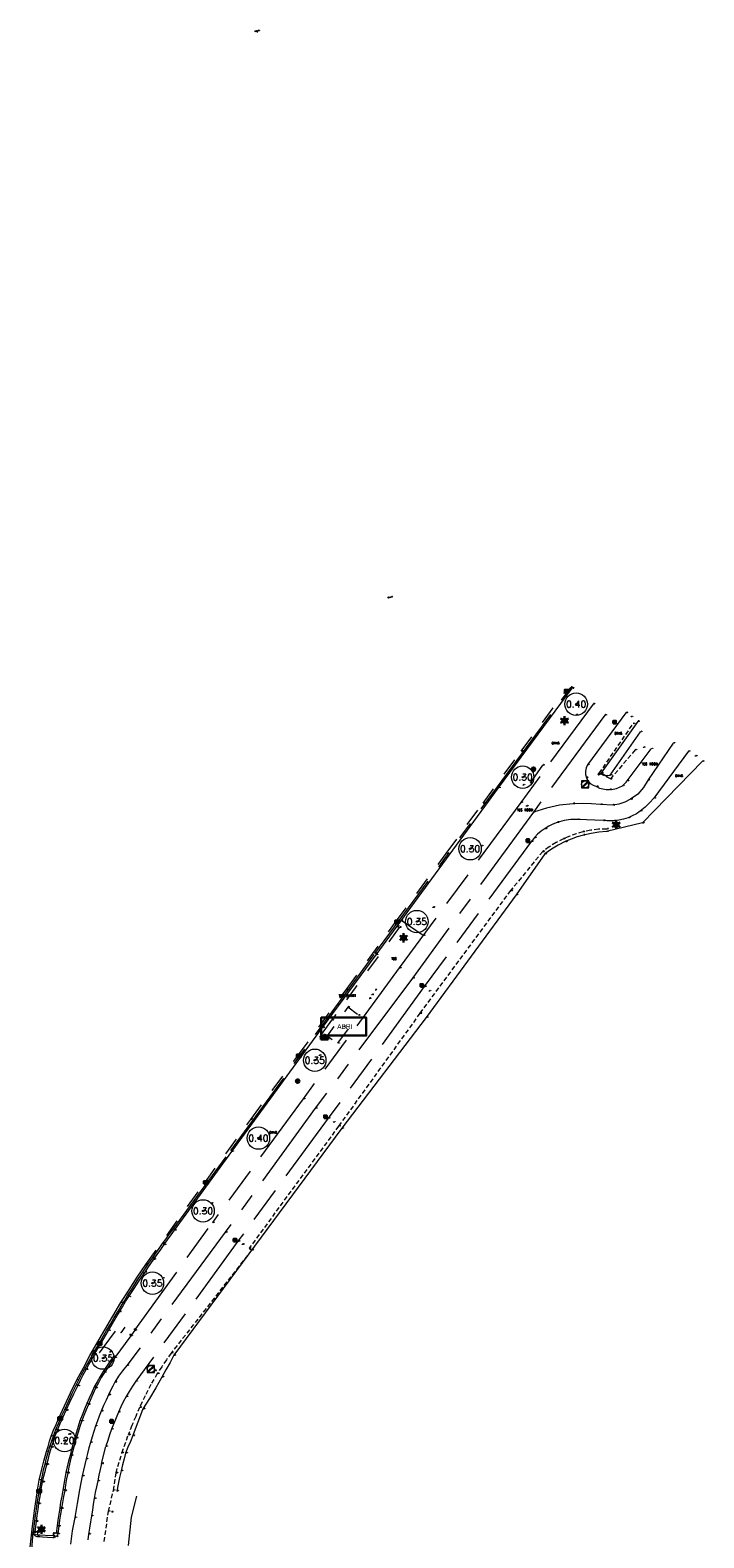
# Model space of a CAD drawing. Header units: metres. Extents: x 110598 to 111426, y 426464 to 427070.
# Tile 15 of 47: x 110624 to 110700, y 426902 to 427070. Entities that reach past the tile are written whole.
import ezdxf
from ezdxf.enums import TextEntityAlignment as Align

# ---------------------------------------------------------------- set-up
doc = ezdxf.new("R2010")
doc.units = ezdxf.units.M
doc.header["$MEASUREMENT"] = 0
for name, pattern in [('AM-AS', [16, 10, -2, 2, -2]), ('DASHED', [0.75, 0.5, -0.25]), ('VH-OPSLUITBAND_100X200', [16, 8, -2, 4, -2]), ('VH-TROTTOIRBAND_130-150', [15, 5, -2, 2, -2, 2, -2]), ('VH-TROTTOIRBAND_180-200', [20, 10, -2, 2, -2, 2, -2]), ('XX-HIDDEN', [4, 2, -2])]:
    doc.linetypes.add(name, pattern=pattern)
for name, color, linetype, lineweight in [('B-GV-GR-BOOM-S', 90, 'Continuous', 13), ('B-GV-GR-BOOM_DIAMETER-T', 96, 'Continuous', 0), ('B-GV-GR-HAAG-G', 90, 'GR-HAAG1', 13), ('B-OI-RI-GWA_KOLK-S', 30, 'Continuous', 30), ('B-OI-RI-GWA_RIOOLPUT-S', 30, 'Continuous', 30), ('B-WE-AM-AS-G', 10, 'AM-AS', 13), ('B-WE-AM-HOOGTELIJN-G', 252, 'DASHED', 13), ('B-WE-IE-MEUBILAIR_WEGMEUBILAIR-S', 4, 'Continuous', 30), ('B-WE-IE-TERREINAFSCHEIDING_KUNSTMATIG_HEKWERK-G', 22, 'IE-TERREINAFSCHEIDING-KUNSTMATIG', 13), ('B-WE-IE-TERREINAFSCHEIDING_KUNSTMATIG_MUUR-G', 95, 'IE-TERREINAFSCHEIDING-KUNSTMATIG-DICHT', 13), ('B-WE-VH-KANTOPSLUITING_ACHTERKANTBAND-G', 50, 'Continuous', 13), ('B-WE-VH-KANTOPSLUITING_OPSLUITBAND_100X200-G', 160, 'VH-OPSLUITBAND_100X200', 13), ('B-WE-VH-KANTOPSLUITING_TROTTOIRBAND_130 150-G', 210, 'VH-TROTTOIRBAND_130-150', 13), ('B-WE-VH-KANTOPSLUITING_TROTTOIRBAND_180 200-G', 200, 'VH-TROTTOIRBAND_180-200', 13), ('B-WE-VH-MATERIAALGRENS-G', 52, 'XX-HIDDEN', 13), ('DTM-Grondslag', 135, 'Continuous', 0), ('DTM-Meetpunt', 40, 'Continuous', 0), ('mp', 7, 'Continuous', 0), ('X-XX-AL-HOOGTELABEL-S', 2, 'Continuous', 0), ('X-XX-AL-TEXT-T', 2, 'Continuous', 0)]:
    doc.layers.add(name, color=color, linetype=linetype, lineweight=lineweight)
doc.styles.add('LBD', font='txt.shx')
doc.styles.add('NLCS-ISO', font='arial.ttf')
doc.styles.add('null', font='NLCS.shx')
doc.styles.get("Standard").update_dxf_attribs({"font": 'txt.shx'})
doc.linetypes.add('GR-HAAG1', pattern='A,6,["°",null,S=0.125,R=0,X=0,Y=0],-2', length=8)
doc.linetypes.add('IE-TERREINAFSCHEIDING-KUNSTMATIG', pattern='A,4,["R",null,S=0.75,R=90,X=0,Y=0],4,-2', length=10)
doc.linetypes.add('IE-TERREINAFSCHEIDING-KUNSTMATIG-DICHT', pattern='A,8,-1,["R",null,S=0.75,R=90,X=0,Y=0],-1', length=10)

# ---------------------------------------------------------------- blocks, each defined once
blk = doc.blocks.new('MP')
at = {"layer": 'mp', "color": 0, "linetype": 'ByBlock', "lineweight": -2, "elevation": -0.036, "flags": 128}
blk.add_lwpolyline([(-0.005, -0.009), (-0.01, 0), (-0.005, 0.009), (0.005, 0.009), (0.01, 0), (0.005, -0.009), (-0.005, -0.009)], close=True, dxfattribs=at)
blk = doc.blocks.new('SIE-WEG_PAAL_ALGEMEEN_TYPE_01-SO')
h = blk.add_hatch(color=0)
edge = h.paths.add_edge_path()
edge.add_arc((0, 0), 0.188, 0, 360)
at = {"color": 0, "ltscale": 0.5}
blk.add_circle((0, 0), 0.188, dxfattribs=at)
blk = doc.blocks.new('B-SRI-PUT_GWA-SO')
at = {"color": 0}
blk.add_line((-1.41, -1.41), (1.41, 1.41), dxfattribs=at)
at = {"color": 0, "lineweight": 0}
blk.add_circle((0, 0), 2, dxfattribs=at)
blk.add_3dface([(2, -2), (2, 2), (-2, 2), (-2, -2)], dxfattribs=at)
blk = doc.blocks.new('B-SRI-KOLK_STRAAT_300X300-SO')
at = {"color": 0}
for p, q in [((-0.75, 0), (0.75, 1.5)), ((0.75, 0), (-0.75, 1.5))]:
    blk.add_line(p, q, dxfattribs=at)
blk.add_3dface([(-0.75, 0), (0.75, 0), (0.75, 1.5), (-0.75, 1.5)], dxfattribs=at)
blk = doc.blocks.new('B-SIE-WEG_LICHTMAST-SO')
at = {"color": 0, "ltscale": 0.1}
for p, q in [((-1.1, 0.63), (-2.19, 1.27)), ((0, 1.27), (0, 2.53)), ((1.1, 0.63), (2.19, 1.27)), ((-1.1, -0.63), (-2.19, -1.27)), ((0, -1.27), (0, -2.53)), ((1.1, -0.63), (2.19, -1.27))]:
    blk.add_line(p, q, dxfattribs=at)
at = {"color": 0, "flags": 128}
for points in [[(-1.16, 0.5), (1.16, 0.5)], [(-1.16, -0.5), (1.16, -0.5)]]:
    blk.add_lwpolyline(points, dxfattribs=at)
at = {"color": 0, "ltscale": 0.1}
blk.add_circle((0, 0), 1.27, dxfattribs=at)
at = {"color": 0, "style": 'NLCS-ISO'}
blk.add_attdef('TYPE', text='', height=1.8, dxfattribs=at).set_placement((0, 2.53), align=Align.BOTTOM_CENTER)
blk = doc.blocks.new('B-SRI-KOLK_TROTTOIR-SO')
at = {"color": 0}
blk.add_line((-1.125, 0), (1.125, 1.5), dxfattribs=at)
blk.add_3dface([(-1.125, 0), (1.125, 0), (1.125, 1.5), (-1.125, 1.5)], dxfattribs=at)
blk = doc.blocks.new('SIE-WEG_VERKEERSBORD_ROND-SO')
at = {"color": 0}
for p, q in [((-0.92, 0.4), (0.92, 0.4)), ((-0.92, -0.4), (0.92, -0.4))]:
    blk.add_line(p, q, dxfattribs=at)
blk.add_circle((0, 0), 1, dxfattribs=at)
blk = doc.blocks.new('SGR-BOOM_01')
at = {"ltscale": 0.1}
h = blk.add_hatch(color=0, dxfattribs=at)
edge = h.paths.add_edge_path()
edge.add_arc((0, 0), 0.15, 0, 360)
at = {"color": 0}
for radius in [2.5, 0.045]:
    blk.add_circle((0, 0), radius, dxfattribs=at)
at = {"color": 0, "ltscale": 0.1}
blk.add_circle((0, 0), 0.15, dxfattribs=at)
blk = doc.blocks.new('SIE-WEG_ABRI')
at = {"color": 0}
blk.add_3dface([(-2.5, -1), (2.5, -1), (2.5, 1), (-2.5, 1)], dxfattribs=at)
at = {"color": 0, "style": 'NLCS-ISO'}
blk.add_text('ABRI', height=0.525, dxfattribs=at).set_placement((0.12, 0), align=Align.MIDDLE_CENTER)
blk = doc.blocks.new('SIE-WEG_AFVALBAK_TYPE_02')
at = {"color": 0, "linetype": 'Continuous'}
for p, q in [((0.4, -0.09), (-0.4, -0.09)), ((-0.34, -0.2), (-0.4, -0.09)), ((-0.34, -0.25), (-0.4, -0.44)), ((0.4, -0.44), (-0.4, -0.44)), ((0.34, -0.2), (-0.34, -0.2)), ((-0.34, -0.25), (-0.34, -0.2)), ((0.34, -0.25), (-0.34, -0.25)), ((-0.3, -0.3), (-0.33, -0.4)), ((0.33, -0.4), (-0.33, -0.4)), ((0.3, -0.3), (-0.3, -0.3)), ((0.3, -0.3), (0.33, -0.4)), ((0.34, -0.2), (0.4, -0.09)), ((0.34, -0.25), (0.34, -0.2)), ((0.34, -0.25), (0.4, -0.44))]:
    blk.add_line(p, q, dxfattribs=at)
at = {"color": 0}
for p, q in [((-0.4, -0.09), (-0.4, -0.44)), ((0.4, -0.09), (0.4, -0.44))]:
    blk.add_line(p, q, dxfattribs=at)
at = {"color": 0, "linetype": 'Continuous'}
blk.add_circle((0, 0), 0.0908, dxfattribs=at)

msp = doc.modelspace()

# ---------------------------------------------------------------- linework, layer by layer
at = {"layer": 'B-GV-GR-HAAG-G', "extrusion": (0.037085, 0.001233, 0.999311), "elevation": 4628.98}
msp.add_lwpolyline([(422994.57, -124675.28), (422992.26, -124674.58), (422989.11, -124674.15)], dxfattribs=at)
at = {"layer": 'B-GV-GR-HAAG-G'}
for points in [[(110692.19, 426993.09, -0.62), (110688.13, 426987.34, -0.64), (110688.68, 426987.01, -0.68), (110689.13, 426987.1, -0.67), (110692.51, 426991.93, -0.71)], [(110699.41, 426988.64, -0.68), (110692.71, 426981.76, -0.6), (110688.71, 426980.8, -0.58), (110687.84, 426980.73, -0.56), (110686.99, 426980.6, -0.54), (110686.14, 426980.41, -0.53), (110685.45, 426980.2, -0.49), (110684.78, 426979.96, -0.46), (110684.12, 426979.68, -0.43), (110683.33, 426979.28, -0.43), (110682.57, 426978.83, -0.43), (110681.85, 426978.33, -0.43), (110678.64, 426973.76, -0.53)], [(110668.62, 426960.09, -0.48), (110659.2, 426947.73, -0.38), (110640.51, 426922.43, -0.37), (110640.07, 426921.62, -0.38), (110639.62, 426920.81, -0.38), (110639.17, 426920.01, -0.39), (110638.47, 426918.82, -0.39), (110637.77, 426917.63, -0.38), (110637.05, 426916.46, -0.38), (110636.68, 426915.47, -0.39), (110636.3, 426914.48, -0.4), (110635.91, 426913.49, -0.41), (110635.65, 426912.84, -0.41), (110635.38, 426912.19, -0.4), (110635.12, 426911.54, -0.39), (110634.94, 426910.89, -0.37), (110634.77, 426910.22, -0.34), (110634.62, 426909.56, -0.32), (110634.45, 426908.81, -0.32), (110634.3, 426908.06, -0.33), (110634.15, 426907.3, -0.33)]]:
    msp.add_polyline3d(points, dxfattribs=at)
at = {"layer": 'B-WE-AM-AS-G'}
for points in [[(110688.51, 426993.78, -0.71), (110680.56, 426982.98, -0.68), (110667.11, 426964.47, -0.6), (110656.25, 426949.96, -0.53), (110646.23, 426936.15, -0.43), (110635.26, 426921.3, -0.34), (110634.78, 426920.71, -0.35), (110634.34, 426920.09, -0.35), (110633.93, 426919.44, -0.35), (110633.68, 426918.98, -0.35), (110633.44, 426918.51, -0.35), (110633.23, 426918.02, -0.35), (110632.95, 426917.43, -0.35), (110632.67, 426916.82, -0.36), (110632.41, 426916.22, -0.36), (110632.19, 426915.66, -0.36), (110631.97, 426915.11, -0.36), (110631.76, 426914.54, -0.36), (110631.57, 426913.94, -0.36), (110631.38, 426913.33, -0.35), (110631.2, 426912.72, -0.34), (110631.03, 426912.11, -0.34), (110630.87, 426911.5, -0.34), (110630.71, 426910.88, -0.33), (110630.57, 426910.25, -0.33), (110630.43, 426909.62, -0.33), (110630.29, 426908.99, -0.33), (110629.99, 426907.45, -0.32), (110629.71, 426905.9, -0.31), (110629.47, 426904.35, -0.31), (110629.18, 426902.87, -0.29), (110628.96, 426901.38, -0.27)], [(110696.14, 426990.67, -0.72), (110693.34, 426986.56, -0.77), (110692.84, 426985.72, -0.76), (110692.19, 426984.99, -0.75), (110691.4, 426984.41, -0.73), (110690.77, 426984.1, -0.73), (110690.1, 426983.87, -0.73), (110689.4, 426983.75, -0.72), (110688.04, 426983.82, -0.7), (110687.03, 426983.91, -0.69), (110686.01, 426983.94, -0.69), (110684.99, 426983.91, -0.68), (110683.49, 426983.74, -0.68), (110682.01, 426983.43, -0.68), (110680.56, 426982.98, -0.68)]]:
    msp.add_polyline3d(points, dxfattribs=at)
at = {"layer": 'B-WE-AM-HOOGTELIJN-G'}
for points in [[(110691.91, 426989.9, -0.7), (110689.14, 426986.67, -0.67), (110687.9, 426987.3, -0.62), (110691.69, 426992.84, -0.63)], [(110688.72, 426981.09, -0.58), (110687.83, 426981.06, -0.57), (110686.95, 426980.95, -0.55), (110686.08, 426980.78, -0.53), (110685.34, 426980.57, -0.51), (110684.62, 426980.31, -0.49), (110683.91, 426980, -0.47), (110683.1, 426979.59, -0.47), (110682.33, 426979.11, -0.47), (110681.6, 426978.58, -0.47), (110678.03, 426974.23, -0.52), (110667.92, 426960.55, -0.46), (110658.86, 426947.98, -0.38), (110648.88, 426934.36, -0.35), (110649.16, 426934.15, -0.37), (110640.2, 426922.67, -0.36), (110639.66, 426921.92, -0.37), (110639.14, 426921.16, -0.37), (110638.65, 426920.39, -0.38), (110637.94, 426919.17, -0.39), (110637.28, 426917.91, -0.39), (110636.68, 426916.63, -0.4), (110636.24, 426915.61, -0.39), (110635.82, 426914.59, -0.38), (110635.42, 426913.56, -0.38)], [(110632.72, 426901.66, -0.29), (110633.21, 426905.03, -0.3), (110633.77, 426907.37, -0.32), (110634.05, 426909.32, -0.34), (110634.71, 426911.57, -0.37), (110635.42, 426913.56, -0.38)]]:
    msp.add_polyline3d(points, dxfattribs=at)
at = {"layer": 'B-WE-IE-TERREINAFSCHEIDING_KUNSTMATIG_HEKWERK-G', "extrusion": (0.002602, 0.003762, 0.99999), "elevation": 1893.6}
msp.add_lwpolyline([(110681.22, 426984.1), (110679.85, 426982.12)], dxfattribs=at)
at = {"layer": 'B-WE-IE-TERREINAFSCHEIDING_KUNSTMATIG_MUUR-G', "extrusion": (0.001709, 0.00233, 0.999996), "elevation": 1183.61}
msp.add_lwpolyline([(110678.48, 426972.16), (110668.46, 426958.49)], dxfattribs=at)
at = {"layer": 'B-WE-VH-KANTOPSLUITING_ACHTERKANTBAND-G', "extrusion": (0.116752, -0.041675, 0.992286), "elevation": -4875.66, "flags": 128}
msp.add_lwpolyline([(439270.9, 39023.66), (439270.15, 39023.88), (439270.17, 39023.93)], dxfattribs=at)
at = {"layer": 'B-WE-VH-KANTOPSLUITING_ACHTERKANTBAND-G', "extrusion": (0.023132, 0.031124, 0.999248), "elevation": 15846.72, "flags": 128}
msp.add_lwpolyline([(165870.65, -408336), (165870.65, -408338.99)], dxfattribs=at)
at = {"layer": 'B-WE-VH-KANTOPSLUITING_ACHTERKANTBAND-G'}
for points in [[(110625.04, 426902.75, -0.2), (110625.19, 426903.92, -0.23), (110625.27, 426904.59, -0.23), (110625.36, 426905.25, -0.24), (110625.45, 426905.91, -0.24), (110625.58, 426906.71, -0.26), (110625.72, 426907.52, -0.27), (110625.87, 426908.32, -0.29), (110626.02, 426908.97, -0.29), (110626.18, 426909.62, -0.3), (110626.35, 426910.26, -0.3), (110626.52, 426910.91, -0.3), (110626.69, 426911.55, -0.3), (110626.87, 426912.19, -0.3), (110627.07, 426912.83, -0.3), (110627.28, 426913.45, -0.3), (110627.52, 426914.08, -0.3), (110627.82, 426914.83, -0.31), (110628.15, 426915.57, -0.32), (110628.51, 426916.3, -0.33), (110628.92, 426917.22, -0.33), (110629.35, 426918.13, -0.33), (110629.79, 426919.03, -0.34), (110630.09, 426919.64, -0.34), (110630.4, 426920.24, -0.34), (110630.71, 426920.85, -0.35), (110631.03, 426921.41, -0.34), (110631.35, 426921.97, -0.34), (110631.67, 426922.54, -0.33), (110632.18, 426923.43, -0.33), (110632.7, 426924.32, -0.33), (110633.22, 426925.2, -0.34), (110633.62, 426925.9, -0.34), (110634.03, 426926.59, -0.34), (110634.43, 426927.28, -0.35), (110634.77, 426927.84, -0.35), (110635.12, 426928.41, -0.34), (110635.47, 426928.97, -0.34), (110636.06, 426929.89, -0.34), (110636.67, 426930.8, -0.34), (110637.28, 426931.7, -0.33), (110637.6, 426932.18, -0.33), (110637.93, 426932.66, -0.33), (110638.25, 426933.14, -0.33), (110638.64, 426933.68, -0.34), (110639.03, 426934.22, -0.34), (110639.42, 426934.77, -0.34), (110639.8, 426935.3, -0.35), (110640.18, 426935.84, -0.36), (110640.56, 426936.38, -0.36), (110646.96, 426945.16, -0.42), (110657.07, 426958.96, -0.49), (110663.03, 426967.08, -0.55), (110676.68, 426985.68, -0.61), (110684.88, 426996.78, -0.6)], [(110633.76, 426922.3, -0.23), (110633.36, 426921.75, -0.24), (110632.98, 426921.19, -0.25), (110632.61, 426920.62, -0.26), (110632.27, 426920.06, -0.25), (110631.94, 426919.48, -0.24), (110631.63, 426918.9, -0.24), (110631.35, 426918.28, -0.24), (110631.07, 426917.66, -0.24), (110630.8, 426917.04, -0.24), (110630.54, 426916.41, -0.24), (110630.28, 426915.77, -0.24), (110630.03, 426915.13, -0.24), (110629.83, 426914.51, -0.25), (110629.63, 426913.88, -0.25), (110629.45, 426913.26, -0.25), (110629.26, 426912.6, -0.24), (110629.09, 426911.94, -0.23), (110628.93, 426911.28, -0.22), (110628.76, 426910.64, -0.22), (110628.61, 426910, -0.22), (110628.46, 426909.36, -0.23), (110628.34, 426908.7, -0.21), (110628.22, 426908.05, -0.2), (110628.12, 426907.39, -0.19), (110628, 426906.72, -0.19), (110627.88, 426906.06, -0.19), (110627.77, 426905.39, -0.18), (110627.67, 426904.73, -0.18), (110627.57, 426904.07, -0.17), (110627.48, 426903.41, -0.16), (110627.39, 426902.59, -0.12), (110627.06, 426902.59, -0.12), (110627.03, 426902.3, -0.1), (110625.3, 426902.4, -0.17), (110625.33, 426902.69, -0.18), (110625.04, 426902.75, -0.2)]]:
    msp.add_polyline3d(points, dxfattribs=at)
at = {"layer": 'B-WE-VH-KANTOPSLUITING_OPSLUITBAND_100X200-G', "extrusion": (0.003625, -0.002454, 0.99999), "elevation": -647.4}
msp.add_lwpolyline([(110667.55, 426968.92), (110665.09, 426970.58)], dxfattribs=at)
at = {"layer": 'B-WE-VH-KANTOPSLUITING_OPSLUITBAND_100X200-G', "extrusion": (0.001346, 0.001863, 0.999997), "elevation": 944.07}
msp.add_lwpolyline([(110636.03, 426924.21), (110644.69, 426936.2)], dxfattribs=at)
at = {"layer": 'B-WE-VH-KANTOPSLUITING_OPSLUITBAND_100X200-G', "extrusion": (0.001463, 0.0059, 0.999982), "elevation": 2680.33}
msp.add_lwpolyline([(110632.33, 426901.99), (110632.81, 426903.9)], dxfattribs=at)
at = {"layer": 'B-WE-VH-KANTOPSLUITING_OPSLUITBAND_100X200-G'}
for points in [[(110687.21, 426995.01, -0.69), (110679.16, 426984.06, -0.66), (110665.62, 426965.6, -0.59), (110654.9, 426951.01, -0.53), (110644.79, 426937.22, -0.43)], [(110690.86, 426994.04, -0.68), (110686.59, 426988.25, -0.69), (110686.44, 426987.91, -0.68), (110686.37, 426987.54, -0.68), (110686.38, 426987.17, -0.68), (110686.47, 426986.81, -0.67), (110686.65, 426986.47, -0.67), (110686.91, 426986.18, -0.68), (110687.22, 426985.96, -0.68), (110687.58, 426985.81, -0.68), (110687.93, 426985.66, -0.68), (110688.3, 426985.55, -0.69), (110688.67, 426985.49, -0.69), (110689.06, 426985.48, -0.69), (110689.44, 426985.52, -0.7), (110689.81, 426985.61, -0.71), (110690.16, 426985.74, -0.72), (110690.5, 426985.92, -0.73), (110690.64, 426986.04, -0.74), (110690.77, 426986.16, -0.74), (110690.9, 426986.3, -0.74), (110691.01, 426986.45, -0.74), (110693.69, 426990.03, -0.74)], [(110697.85, 426989.75, -0.82), (110693.98, 426984.52, -0.79), (110693.52, 426983.99, -0.78), (110693.01, 426983.51, -0.77), (110692.46, 426983.08, -0.77), (110692.04, 426982.79, -0.76), (110691.59, 426982.54, -0.75), (110691.13, 426982.32, -0.74), (110690.62, 426982.18, -0.74), (110690.1, 426982.07, -0.74), (110689.57, 426982.01, -0.73), (110689.16, 426981.99, -0.73), (110688.76, 426982, -0.73), (110688.36, 426982.03, -0.73), (110685.52, 426982.16, -0.72), (110684.75, 426982.15, -0.71), (110683.98, 426982.04, -0.7), (110683.23, 426981.83, -0.69), (110682.75, 426981.64, -0.69), (110682.29, 426981.4, -0.69), (110681.86, 426981.13, -0.69), (110681.44, 426980.84, -0.68), (110681.04, 426980.5, -0.66), (110680.68, 426980.14, -0.65), (110680.56, 426980, -0.65), (110680.45, 426979.86, -0.66), (110680.34, 426979.72, -0.66), (110668.41, 426963.53, -0.58), (110657.71, 426948.87, -0.53), (110647.64, 426935.15, -0.45), (110636.26, 426919.53, -0.36), (110635.87, 426918.98, -0.37), (110635.51, 426918.41, -0.37), (110635.17, 426917.83, -0.38), (110634.86, 426917.26, -0.38), (110634.58, 426916.69, -0.39), (110634.32, 426916.1, -0.4), (110634.05, 426915.47, -0.4), (110633.79, 426914.84, -0.4), (110633.55, 426914.2, -0.41), (110633.33, 426913.57, -0.41), (110633.12, 426912.93, -0.41), (110632.93, 426912.29, -0.41)], [(110632.45, 426910.37, -0.4), (110632.3, 426909.72, -0.39), (110632.15, 426909.07, -0.39), (110632.01, 426908.42, -0.39), (110631.87, 426907.77, -0.38), (110631.74, 426907.12, -0.37), (110631.62, 426906.47, -0.36), (110631.52, 426905.82, -0.36), (110631.42, 426905.17, -0.36), (110631.32, 426904.52, -0.36), (110631.21, 426903.85, -0.35), (110631.11, 426903.18, -0.35), (110631, 426902.51, -0.34), (110630.91, 426901.86, -0.33)]]:
    msp.add_polyline3d(points, dxfattribs=at)
at = {"layer": 'B-WE-VH-KANTOPSLUITING_TROTTOIRBAND_130 150-G', "extrusion": (0.00293, 0.004306, 0.999986), "elevation": 2162.11}
msp.add_lwpolyline([(110635.66, 426919.87), (110635.22, 426919.24)], dxfattribs=at)
at = {"layer": 'B-WE-VH-KANTOPSLUITING_TROTTOIRBAND_180 200-G'}
for points in [[(110624.84, 426902.76, -0.31), (110625, 426903.97, -0.34), (110625.08, 426904.63, -0.34), (110625.17, 426905.29, -0.35), (110625.27, 426905.96, -0.36), (110625.41, 426906.76, -0.37), (110625.55, 426907.56, -0.39), (110625.71, 426908.37, -0.4), (110625.84, 426909.02, -0.4), (110625.98, 426909.66, -0.41), (110626.14, 426910.31, -0.41), (110626.31, 426910.96, -0.42), (110626.49, 426911.61, -0.42), (110626.68, 426912.26, -0.43), (110626.89, 426912.9, -0.43), (110627.12, 426913.53, -0.42), (110627.35, 426914.16, -0.41), (110627.66, 426914.91, -0.42), (110627.99, 426915.65, -0.43), (110628.34, 426916.38, -0.44), (110628.75, 426917.29, -0.44), (110629.17, 426918.2, -0.44), (110629.61, 426919.1, -0.45), (110629.91, 426919.7, -0.45), (110630.22, 426920.3, -0.45), (110630.54, 426920.89, -0.45), (110630.87, 426921.48, -0.45), (110631.2, 426922.07, -0.45), (110631.53, 426922.66, -0.45), (110632.02, 426923.5, -0.45), (110632.5, 426924.34, -0.46), (110632.99, 426925.18, -0.46), (110633.42, 426925.91, -0.46), (110633.86, 426926.63, -0.46), (110634.29, 426927.36, -0.46), (110634.64, 426927.93, -0.46), (110634.99, 426928.5, -0.46), (110635.34, 426929.08, -0.46), (110635.87, 426929.92, -0.46), (110636.41, 426930.76, -0.46), (110636.96, 426931.59, -0.46), (110637.34, 426932.15, -0.46), (110637.72, 426932.71, -0.46), (110638.11, 426933.27, -0.46), (110638.48, 426933.81, -0.46), (110638.86, 426934.35, -0.47), (110639.24, 426934.89, -0.47), (110639.63, 426935.42, -0.47), (110640.02, 426935.96, -0.47), (110640.42, 426936.49, -0.47), (110646.83, 426945.26, -0.53), (110656.92, 426959.05, -0.6), (110662.9, 426967.21, -0.67), (110676.57, 426985.8, -0.72), (110684.72, 426996.88, -0.71)], [(110635.7, 426924.59, -0.39), (110633.92, 426922.17, -0.35), (110633.51, 426921.63, -0.36), (110633.12, 426921.08, -0.37), (110632.76, 426920.52, -0.37), (110632.41, 426919.95, -0.37), (110632.09, 426919.37, -0.37), (110631.78, 426918.78, -0.36), (110631.51, 426918.18, -0.36), (110631.24, 426917.57, -0.36), (110630.97, 426916.96, -0.35), (110630.72, 426916.35, -0.36), (110630.48, 426915.73, -0.37), (110630.24, 426915.11, -0.38), (110630.02, 426914.48, -0.37), (110629.82, 426913.85, -0.36), (110629.62, 426913.21, -0.36), (110629.43, 426912.56, -0.35), (110629.26, 426911.92, -0.34), (110629.09, 426911.27, -0.34), (110628.94, 426910.62, -0.34), (110628.8, 426909.96, -0.35), (110628.67, 426909.31, -0.36), (110628.54, 426908.66, -0.35), (110628.43, 426908.01, -0.33), (110628.33, 426907.36, -0.32), (110628.2, 426906.7, -0.32), (110628.08, 426906.03, -0.32), (110627.96, 426905.37, -0.32), (110627.86, 426904.71, -0.3), (110627.75, 426904.06, -0.29), (110627.66, 426903.4, -0.27), (110627.56, 426902.55, -0.24), (110627.53, 426902.43, -0.24), (110627.47, 426902.32, -0.24), (110627.38, 426902.23, -0.24), (110627.27, 426902.16, -0.25), (110627.14, 426902.11, -0.26), (110627.01, 426902.1, -0.27), (110625.28, 426902.21, -0.29), (110625.14, 426902.24, -0.29), (110625.03, 426902.31, -0.3), (110624.93, 426902.41, -0.3), (110624.87, 426902.51, -0.31), (110624.84, 426902.64, -0.31), (110624.84, 426902.76, -0.31)]]:
    msp.add_polyline3d(points, dxfattribs=at)
at = {"layer": 'B-WE-VH-MATERIAALGRENS-G'}
for points in [[(110624.48, 426901.06, -0.25), (110624.7, 426903.1, -0.29), (110624.96, 426905.14, -0.32), (110625.26, 426907.17, -0.36), (110625.33, 426907.62, -0.36), (110625.41, 426908.08, -0.37), (110625.48, 426908.53, -0.37), (110625.73, 426909.59, -0.39), (110626.01, 426910.64, -0.4), (110626.3, 426911.69, -0.41), (110626.47, 426912.27, -0.41), (110626.65, 426912.85, -0.41), (110626.83, 426913.43, -0.4), (110627.1, 426914.07, -0.41), (110627.37, 426914.71, -0.42), (110627.64, 426915.34, -0.43), (110628.29, 426916.8, -0.44), (110628.97, 426918.25, -0.44), (110629.68, 426919.69, -0.45), (110630.41, 426921.05, -0.45), (110631.15, 426922.4, -0.45), (110631.9, 426923.75, -0.45), (110632.79, 426925.28, -0.44), (110633.68, 426926.8, -0.44), (110634.6, 426928.32, -0.44), (110635.5, 426929.74, -0.44), (110636.42, 426931.14, -0.44), (110637.36, 426932.54, -0.45), (110643.93, 426941.67, -0.51), (110649.08, 426948.73, -0.53), (110654.27, 426955.77, -0.6), (110659.71, 426963.18, -0.64), (110665.2, 426970.69, -0.71), (110670.84, 426978.35, -0.72), (110674.95, 426983.97, -0.74), (110679.21, 426989.76, -0.72), (110684.1, 426996.39, -0.7)], [(110665.38, 426970.27, -0.64), (110665.62, 426970.12, -0.6), (110658.08, 426959.79, -0.52), (110656.72, 426957.93, -0.52)], [(110624.5, 426897.63, -0.23), (110624.53, 426898.35, -0.22), (110624.57, 426899.07, -0.23), (110624.61, 426899.78, -0.23), (110624.67, 426900.77, -0.26), (110624.75, 426901.76, -0.28), (110624.83, 426902.74, -0.31)]]:
    msp.add_polyline3d(points, dxfattribs=at)
msp.add_3dface([(110658.77, 426957.21, -0.45), (110661.06, 426960.33, -0.47), (110659.87, 426961.23, -0.47), (110657.57, 426958.03, -0.46)], dxfattribs=at)

# ---------------------------------------------------------------- block references
at = {"layer": 'B-GV-GR-BOOM-S', "xscale": 0.5, "yscale": 0.5, "zscale": 0.5}
for p in [(110685.33, 426995, -0.51), (110679.37, 426986.87, -0.49), (110673.51, 426978.89, -0.5), (110667.58, 426970.77, -0.47), (110656.2, 426955.31, -0.41), (110649.92, 426946.64, -0.34), (110643.75, 426938.52, -0.33), (110638.11, 426930.47, -0.36), (110632.59, 426922.12, -0.25), (110628.3, 426912.93, -0.3)]:
    msp.add_blockref('SGR-BOOM_01', p, dxfattribs=at)
at = {"layer": 'B-OI-RI-GWA_KOLK-S', "xscale": 0.1999999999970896, "yscale": 0.1999999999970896, "zscale": 0.1999999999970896}
for name, p in [('B-SRI-KOLK_TROTTOIR-SO', (110684.28, 426996.31, -0.73)), ('B-SRI-KOLK_STRAAT_300X300-SO', (110689.62, 426992.85, -0.73)), ('B-SRI-KOLK_STRAAT_300X300-SO', (110679.95, 426979.64, -0.72)), ('B-SRI-KOLK_TROTTOIR-SO', (110665.38, 426970.58, -0.72)), ('B-SRI-KOLK_STRAAT_300X300-SO', (110668.13, 426963.5, -0.64)), ('B-SRI-KOLK_TROTTOIR-SO', (110654.42, 426955.65, -0.63)), ('B-SRI-KOLK_STRAAT_300X300-SO', (110657.39, 426948.86, -0.58)), ('B-SRI-KOLK_TROTTOIR-SO', (110644.08, 426941.54, -0.54)), ('B-SRI-KOLK_STRAAT_300X300-SO', (110647.31, 426935.12, -0.5)), ('B-SRI-KOLK_TROTTOIR-SO', (110632.2, 426923.59, -0.46)), ('B-SRI-KOLK_TROTTOIR-SO', (110627.83, 426915.24, -0.44)), ('B-SRI-KOLK_STRAAT_300X300-SO', (110633.55, 426914.92, -0.42)), ('B-SRI-KOLK_TROTTOIR-SO', (110625.49, 426907.14, -0.38))]:
    msp.add_blockref(name, p, dxfattribs=at)
at = {"layer": 'B-OI-RI-GWA_RIOOLPUT-S', "xscale": 0.1999999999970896, "yscale": 0.1999999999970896, "zscale": 0.1999999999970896}
for p in [(110686.34, 426986.07, -0.66), (110637.93, 426920.91, -0.35)]:
    msp.add_blockref('B-SRI-PUT_GWA-SO', p, dxfattribs=at)
at = {"layer": 'B-WE-IE-MEUBILAIR_WEGMEUBILAIR-S', "xscale": 0.1999999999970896, "yscale": 0.1999999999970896, "zscale": 0.1999999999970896}
for name, p in [('B-SIE-WEG_LICHTMAST-SO', (110684.04, 426993.17, -0.61)), ('SIE-WEG_VERKEERSBORD_ROND-SO', (110680.57, 426987.75, -0.58)), ('SIE-WEG_PAAL_ALGEMEEN_TYPE_01-SO', (110687.85, 426987.19, -0.63)), ('B-SIE-WEG_LICHTMAST-SO', (110689.8, 426981.56, -0.67)), ('B-SIE-WEG_LICHTMAST-SO', (110666.1, 426968.96, -0.6)), ('SIE-WEG_VERKEERSBORD_ROND-SO', (110654.29, 426952.99, -0.48)), ('B-SIE-WEG_LICHTMAST-SO', (110625.73, 426903.03, -0.26))]:
    msp.add_blockref(name, p, dxfattribs=at)
at = {"layer": 'B-WE-IE-MEUBILAIR_WEGMEUBILAIR-S'}
for name, p in [('SIE-WEG_ABRI', (110659.43, 426959.07, 0.37)), ('SIE-WEG_AFVALBAK_TYPE_02', (110657.28, 426958.07, -0.5))]:
    msp.add_blockref(name, p, dxfattribs=at)
at = {"layer": 'DTM-Grondslag', "xscale": 2.5, "yscale": 2.5, "zscale": 2.5}
for p in [(110649.87, 427070.06, -0.21), (110664.67, 427006.94, -0.08)]:
    msp.add_blockref('MP', p, dxfattribs=at)
at = {"layer": 'DTM-Meetpunt', "xscale": 2.5, "yscale": 2.5, "zscale": 2.5}
for p in [(110685.32, 426993.78, -0.55), (110691.47, 426993.6, -0.71), (110692.84, 426990.18, -0.73), (110698.61, 426989.22, -0.79), (110679.43, 426986, -0.51), (110679.79, 426983.64, -0.67), (110674.78, 426979.2, -0.52), (110669.37, 426972.37, -0.56), (110665.03, 426966.63, -0.61), (110659.94, 426962.52, -0.54), (110668.96, 426963.04, -0.51), (110656.7, 426955.85, -0.38), (110651.56, 426947.26, -0.43), (110658.29, 426948.42, -0.45), (110644.65, 426939.39, -0.32), (110648.12, 426934.81, -0.4), (110639.23, 426931.03, -0.38), (110633.37, 426922.8, -0.25), (110638.35, 426920.73, -0.4), (110628.82, 426913.64, -0.27)]:
    msp.add_blockref('MP', p, dxfattribs=at)

# ---------------------------------------------------------------- texts
at = {"layer": 'B-GV-GR-BOOM-S'}
for s, p in [('-0.51', (110685.33, 426995)), ('-0.49', (110679.37, 426986.87)), ('-0.50', (110673.51, 426978.89)), ('-0.47', (110667.58, 426970.77)), ('-0.41', (110656.2, 426955.31)), ('-0.34', (110649.92, 426946.64)), ('-0.33', (110643.75, 426938.52)), ('-0.36', (110638.11, 426930.47)), ('-0.25', (110632.59, 426922.12)), ('-0.30', (110628.3, 426912.93))]:
    msp.add_text(s, height=0.05, dxfattribs=at).set_placement(p, align=Align.BOTTOM_LEFT)
at = {"layer": 'B-GV-GR-BOOM_DIAMETER-T', "linetype": 'Continuous', "style": 'LBD'}
for s, p in [('0.40', (110685.33, 426995, -0.51)), ('0.30', (110679.37, 426986.87, -0.49)), ('0.30', (110673.51, 426978.89, -0.5)), ('0.35', (110667.58, 426970.77, -0.47)), ('0.35', (110656.2, 426955.31, -0.41)), ('0.40', (110649.92, 426946.64, -0.34)), ('0.30', (110643.75, 426938.52, -0.33)), ('0.35', (110638.11, 426930.47, -0.36)), ('0.35', (110632.59, 426922.12, -0.25)), ('0.20', (110628.3, 426912.93, -0.3))]:
    msp.add_text(s, height=0.75, dxfattribs=at).set_placement(p, align=Align.MIDDLE_CENTER)
at = {"layer": 'B-GV-GR-HAAG-G'}
for s, p in [('-0.62', (110692.19, 426993.09)), ('-0.71', (110692.51, 426991.93)), ('-0.68', (110699.41, 426988.64)), ('-0.64', (110688.13, 426987.34)), ('-0.68', (110688.68, 426987.01)), ('-0.67', (110689.13, 426987.1)), ('-0.58', (110688.71, 426980.8)), ('-0.58', (110692.71, 426981.76)), ('-0.43', (110684.12, 426979.68)), ('-0.53', (110686.14, 426980.41)), ('-0.43', (110681.85, 426978.33)), ('-0.53', (110678.64, 426973.76)), ('-0.38', (110659.2, 426947.73)), ('-0.37', (110640.51, 426922.43)), ('-0.39', (110639.17, 426920.01)), ('-0.38', (110637.05, 426916.46)), ('-0.42', (110635.91, 426913.49)), ('-0.39', (110635.12, 426911.54)), ('-0.32', (110634.62, 426909.56)), ('-0.33', (110634.15, 426907.3)), ('-0.30', (110633.53, 426904.97))]:
    msp.add_text(s, height=0.05, dxfattribs=at).set_placement(p, align=Align.BOTTOM_LEFT)
at = {"layer": 'B-OI-RI-GWA_KOLK-S'}
for s, p in [('-0.73', (110684.28, 426996.31)), ('-0.73', (110689.62, 426992.85)), ('-0.72', (110679.95, 426979.64)), ('-0.72', (110665.38, 426970.58)), ('-0.64', (110668.13, 426963.5)), ('-0.63', (110654.42, 426955.65)), ('-0.58', (110657.39, 426948.86)), ('-0.54', (110644.08, 426941.54)), ('-0.50', (110647.31, 426935.12)), ('-0.46', (110632.2, 426923.59)), ('-0.44', (110627.83, 426915.24)), ('-0.42', (110633.55, 426914.92)), ('-0.38', (110625.49, 426907.14))]:
    msp.add_text(s, height=0.05, dxfattribs=at).set_placement(p, align=Align.BOTTOM_LEFT)
at = {"layer": 'B-OI-RI-GWA_RIOOLPUT-S'}
for s, p in [('-0.66', (110686.34, 426986.07)), ('-0.35', (110637.93, 426920.91))]:
    msp.add_text(s, height=0.05, dxfattribs=at).set_placement(p, align=Align.BOTTOM_LEFT)
at = {"layer": 'B-WE-AM-AS-G'}
for s, p in [('-0.71', (110688.51, 426993.78)), ('-0.72', (110696.14, 426990.67)), ('-0.77', (110693.34, 426986.56)), ('-0.74', (110691.4, 426984.41)), ('-0.68', (110680.56, 426982.98)), ('-0.68', (110684.99, 426983.91)), ('-0.70', (110688.04, 426983.82)), ('-0.72', (110689.4, 426983.75)), ('-0.60', (110667.11, 426964.47)), ('-0.53', (110656.25, 426949.96)), ('-0.43', (110646.23, 426936.15)), ('-0.34', (110635.26, 426921.3)), ('-0.36', (110633.93, 426919.44)), ('-0.35', (110633.23, 426918.02)), ('-0.36', (110632.41, 426916.22)), ('-0.36', (110631.76, 426914.54)), ('-0.35', (110631.2, 426912.72)), ('-0.33', (110630.71, 426910.88)), ('-0.33', (110630.29, 426908.99)), ('-0.31', (110629.47, 426904.35))]:
    msp.add_text(s, height=0.05, dxfattribs=at).set_placement(p, align=Align.BOTTOM_LEFT)
at = {"layer": 'B-WE-AM-HOOGTELIJN-G'}
for s, p in [('-0.63', (110691.69, 426992.84)), ('-0.70', (110691.91, 426989.9)), ('-0.62', (110687.9, 426987.3)), ('-0.67', (110689.14, 426986.67)), ('-0.53', (110686.08, 426980.78)), ('-0.58', (110688.72, 426981.09)), ('-0.47', (110683.91, 426980)), ('-0.47', (110681.6, 426978.58)), ('-0.52', (110678.03, 426974.23)), ('-0.46', (110667.92, 426960.55)), ('-0.38', (110658.86, 426947.98)), ('-0.35', (110648.88, 426934.36)), ('-0.37', (110649.16, 426934.15)), ('-0.36', (110640.2, 426922.67)), ('-0.38', (110638.65, 426920.39)), ('-0.40', (110636.68, 426916.63)), ('-0.38', (110635.42, 426913.56)), ('-0.37', (110634.71, 426911.57)), ('-0.34', (110634.05, 426909.32)), ('-0.32', (110633.77, 426907.37)), ('-0.31', (110633.21, 426905.03))]:
    msp.add_text(s, height=0.05, dxfattribs=at).set_placement(p, align=Align.BOTTOM_LEFT)
at = {"layer": 'B-WE-IE-MEUBILAIR_WEGMEUBILAIR-S'}
for s, p in [('-0.62', (110684.04, 426993.17)), ('-0.58', (110680.57, 426987.75)), ('-0.63', (110687.85, 426987.19)), ('-0.67', (110689.8, 426981.56)), ('-0.60', (110666.1, 426968.96)), ('-0.59', (110662.25, 426962.19)), ('-0.58', (110662.53, 426962.61)), ('-0.58', (110662.91, 426963.14)), ('0.37', (110659.43, 426959.07)), ('-0.50', (110657.28, 426958.07)), ('-0.48', (110654.29, 426952.99)), ('-0.26', (110625.73, 426903.03))]:
    msp.add_text(s, height=0.05, dxfattribs=at).set_placement(p, align=Align.BOTTOM_LEFT)
at = {"layer": 'B-WE-IE-TERREINAFSCHEIDING_KUNSTMATIG_HEKWERK-G'}
for s, p in [('-0.59', (110681.59, 426988.2)), ('-0.58', (110680.22, 426986.22))]:
    msp.add_text(s, height=0.05, dxfattribs=at).set_placement(p, align=Align.BOTTOM_LEFT)
at = {"layer": 'B-WE-IE-TERREINAFSCHEIDING_KUNSTMATIG_MUUR-G'}
msp.add_text('-0.48', height=0.05, dxfattribs=at).set_placement((110668.62, 426960.09), align=Align.BOTTOM_LEFT)
at = {"layer": 'B-WE-VH-KANTOPSLUITING_ACHTERKANTBAND-G'}
for s, p in [('-0.60', (110684.88, 426996.78)), ('-0.61', (110676.68, 426985.68)), ('-0.55', (110663.03, 426967.08)), ('-0.49', (110657.07, 426958.96)), ('-0.42', (110646.96, 426945.16)), ('-0.36', (110640.56, 426936.38)), ('-0.34', (110639.42, 426934.77)), ('-0.33', (110638.25, 426933.14)), ('-0.33', (110637.28, 426931.7)), ('-0.34', (110635.47, 426928.97)), ('-0.35', (110634.43, 426927.28)), ('-0.38', (110636.04, 426925.29)), ('-0.34', (110633.22, 426925.2)), ('-0.34', (110635.54, 426924.7)), ('-0.35', (110635.59, 426924.66)), ('-0.33', (110631.67, 426922.54)), ('-0.23', (110633.76, 426922.3)), ('-0.35', (110630.71, 426920.85)), ('-0.26', (110632.61, 426920.62)), ('-0.34', (110629.79, 426919.03)), ('-0.24', (110631.63, 426918.9)), ('-0.24', (110630.8, 426917.04)), ('-0.33', (110628.51, 426916.3)), ('-0.30', (110627.52, 426914.08)), ('-0.24', (110630.03, 426915.13)), ('-0.30', (110626.87, 426912.19)), ('-0.25', (110629.45, 426913.26)), ('-0.30', (110626.35, 426910.26)), ('-0.22', (110628.93, 426911.28)), ('-0.23', (110628.46, 426909.36)), ('-0.29', (110625.87, 426908.32)), ('-0.19', (110628.12, 426907.39)), ('-0.24', (110625.45, 426905.91)), ('-0.18', (110627.77, 426905.39)), ('-0.23', (110625.19, 426903.92)), ('-0.16', (110627.48, 426903.41)), ('-0.20', (110625.04, 426902.75)), ('-0.17', (110625.3, 426902.4)), ('-0.18', (110625.33, 426902.69)), ('-0.10', (110627.03, 426902.3)), ('-0.12', (110627.06, 426902.59)), ('-0.12', (110627.39, 426902.59))]:
    msp.add_text(s, height=0.05, dxfattribs=at).set_placement(p, align=Align.BOTTOM_LEFT)
at = {"layer": 'B-WE-VH-KANTOPSLUITING_OPSLUITBAND_100X200-G'}
for s, p in [('-0.69', (110687.21, 426995.01)), ('-0.68', (110690.86, 426994.04)), ('-0.74', (110693.69, 426990.03)), ('-0.82', (110697.85, 426989.75)), ('-0.69', (110686.59, 426988.25)), ('-0.67', (110686.47, 426986.81)), ('-0.68', (110687.58, 426985.81)), ('-0.73', (110690.5, 426985.92)), ('-0.75', (110691.01, 426986.45)), ('-0.66', (110679.16, 426984.06)), ('-0.70', (110689.06, 426985.48)), ('-0.79', (110693.98, 426984.52)), ('-0.77', (110692.46, 426983.08)), ('-0.69', (110681.86, 426981.13)), ('-0.69', (110683.23, 426981.83)), ('-0.72', (110685.52, 426982.16)), ('-0.73', (110688.36, 426982.03)), ('-0.73', (110689.57, 426982.01)), ('-0.75', (110691.13, 426982.32)), ('-0.66', (110680.34, 426979.72)), ('-0.65', (110680.68, 426980.14)), ('-0.60', (110665.82, 426970.89)), ('-0.61', (110668.28, 426969.22)), ('-0.59', (110665.62, 426965.6)), ('-0.58', (110668.41, 426963.53)), ('-0.53', (110654.9, 426951.01)), ('-0.53', (110657.71, 426948.87)), ('-0.43', (110644.79, 426937.22)), ('-0.45', (110647.64, 426935.15)), ('-0.40', (110636.07, 426925.33)), ('-0.36', (110636.26, 426919.53)), ('-0.38', (110635.17, 426917.83)), ('-0.40', (110634.32, 426916.1)), ('-0.41', (110633.55, 426914.2)), ('-0.41', (110632.93, 426912.29)), ('-0.40', (110632.45, 426910.37)), ('-0.39', (110632.01, 426908.42)), ('-0.36', (110631.62, 426906.47)), ('-0.36', (110631.32, 426904.52)), ('-0.34', (110631, 426902.51))]:
    msp.add_text(s, height=0.05, dxfattribs=at).set_placement(p, align=Align.BOTTOM_LEFT)
at = {"layer": 'B-WE-VH-KANTOPSLUITING_TROTTOIRBAND_130 150-G'}
for p in [(110636.13, 426925.23), (110635.7, 426924.59)]:
    msp.add_text('-0.39', height=0.05, dxfattribs=at).set_placement(p, align=Align.BOTTOM_LEFT)
at = {"layer": 'B-WE-VH-KANTOPSLUITING_TROTTOIRBAND_180 200-G'}
for s, p in [('-0.71', (110684.72, 426996.88)), ('-0.72', (110676.57, 426985.8)), ('-0.67', (110662.9, 426967.21)), ('-0.60', (110656.92, 426959.05)), ('-0.53', (110646.83, 426945.26)), ('-0.47', (110640.42, 426936.49)), ('-0.48', (110639.24, 426934.89)), ('-0.46', (110638.11, 426933.27)), ('-0.46', (110636.96, 426931.59)), ('-0.46', (110635.34, 426929.08)), ('-0.46', (110634.29, 426927.36)), ('-0.46', (110632.99, 426925.18)), ('-0.45', (110631.53, 426922.66)), ('-0.35', (110633.92, 426922.17)), ('-0.45', (110630.54, 426920.89)), ('-0.37', (110632.76, 426920.52)), ('-0.45', (110629.61, 426919.1)), ('-0.37', (110631.78, 426918.78)), ('-0.36', (110630.97, 426916.96)), ('-0.44', (110628.34, 426916.38)), ('-0.42', (110627.35, 426914.16)), ('-0.38', (110630.24, 426915.11)), ('-0.43', (110626.68, 426912.26)), ('-0.36', (110629.62, 426913.21)), ('-0.41', (110626.14, 426910.31)), ('-0.34', (110629.09, 426911.27)), ('-0.36', (110628.67, 426909.31)), ('-0.40', (110625.71, 426908.37)), ('-0.32', (110628.33, 426907.36)), ('-0.36', (110625.27, 426905.96)), ('-0.32', (110627.96, 426905.37)), ('-0.34', (110625, 426903.97)), ('-0.27', (110627.66, 426903.4)), ('-0.31', (110624.84, 426902.76)), ('-0.30', (110624.93, 426902.41)), ('-0.29', (110625.28, 426902.21)), ('-0.27', (110627.01, 426902.1)), ('-0.24', (110627.38, 426902.23)), ('-0.24', (110627.56, 426902.55))]:
    msp.add_text(s, height=0.05, dxfattribs=at).set_placement(p, align=Align.BOTTOM_LEFT)
at = {"layer": 'B-WE-VH-MATERIAALGRENS-G'}
for s, p in [('-0.70', (110684.1, 426996.39)), ('-0.72', (110679.21, 426989.76)), ('-0.74', (110674.95, 426983.97)), ('-0.72', (110670.84, 426978.35)), ('-0.71', (110665.2, 426970.69)), ('-0.64', (110665.38, 426970.27)), ('-0.60', (110665.62, 426970.12)), ('-0.64', (110659.71, 426963.18)), ('-0.47', (110659.87, 426961.23)), ('-0.52', (110658.08, 426959.79)), ('-0.47', (110661.06, 426960.33)), ('-0.52', (110656.72, 426957.93)), ('-0.46', (110657.57, 426958.03)), ('-0.45', (110658.77, 426957.21)), ('-0.60', (110654.27, 426955.77)), ('-0.53', (110649.08, 426948.73)), ('-0.51', (110643.93, 426941.67)), ('-0.45', (110637.36, 426932.54)), ('-0.44', (110634.6, 426928.32)), ('-0.45', (110631.9, 426923.75)), ('-0.45', (110629.68, 426919.69)), ('-0.43', (110627.64, 426915.34)), ('-0.40', (110626.83, 426913.43)), ('-0.41', (110626.3, 426911.69)), ('-0.37', (110625.48, 426908.53)), ('-0.36', (110625.26, 426907.17)), ('-0.31', (110624.83, 426902.74)), ('-0.32', (110624.84, 426902.62))]:
    msp.add_text(s, height=0.05, dxfattribs=at).set_placement(p, align=Align.BOTTOM_LEFT)
at = {"layer": 'DTM-Grondslag'}
for s, p in [('9102', (110649.87, 427070.06, -0.21)), ('9017', (110664.67, 427006.94, -0.08))]:
    msp.add_text(s, height=0.1, dxfattribs=at).set_placement(p, align=Align.TOP_RIGHT)
for s, p in [('-0.21', (110649.87, 427070.06)), ('-0.08', (110664.67, 427006.94))]:
    msp.add_text(s, height=0.05, dxfattribs=at).set_placement(p, align=Align.BOTTOM_LEFT)
at = {"layer": 'X-XX-AL-HOOGTELABEL-S'}
for s, p in [('-0.55', (110685.32, 426993.78)), ('-0.71', (110691.47, 426993.6)), ('-0.73', (110692.84, 426990.18)), ('-0.79', (110698.61, 426989.22)), ('-0.51', (110679.43, 426986)), ('-0.67', (110679.79, 426983.64)), ('-0.52', (110674.78, 426979.2)), ('-0.56', (110669.37, 426972.37)), ('-0.61', (110665.03, 426966.63)), ('-0.54', (110659.94, 426962.52)), ('-0.51', (110668.96, 426963.04)), ('-0.38', (110656.7, 426955.85)), ('-0.43', (110651.56, 426947.26)), ('-0.45', (110658.29, 426948.42)), ('-0.32', (110644.65, 426939.39)), ('-0.40', (110648.12, 426934.81)), ('-0.38', (110639.23, 426931.03)), ('-0.25', (110633.37, 426922.8)), ('-0.40', (110638.35, 426920.73)), ('-0.27', (110628.82, 426913.64))]:
    msp.add_text(s, height=0.05, dxfattribs=at).set_placement(p, align=Align.BOTTOM_LEFT)
at = {"layer": 'X-XX-AL-TEXT-T', "linetype": 'Continuous', "style": 'LBD'}
for s, p in [('GRAS', (110690.02, 426991.75, -0.71)), ('GRAS', (110683.03, 426990.66, 0.14)), ('TEG ROOD', (110693.53, 426988.34, -0.71)), ('GRAS', (110696.79, 426987.02, -0.79)), ('TEG ROOD', (110679.62, 426983.22, -0.67)), ('TEG', (110665.03, 426966.63)), ('TEG ZWART ', (110659.94, 426962.52, -0.54)), ('GRAS', (110651.56, 426947.26, -0.43))]:
    msp.add_text(s, height=0.25, dxfattribs=at).set_placement(p, align=Align.MIDDLE_CENTER)

doc.saveas('drawing.dxf')
